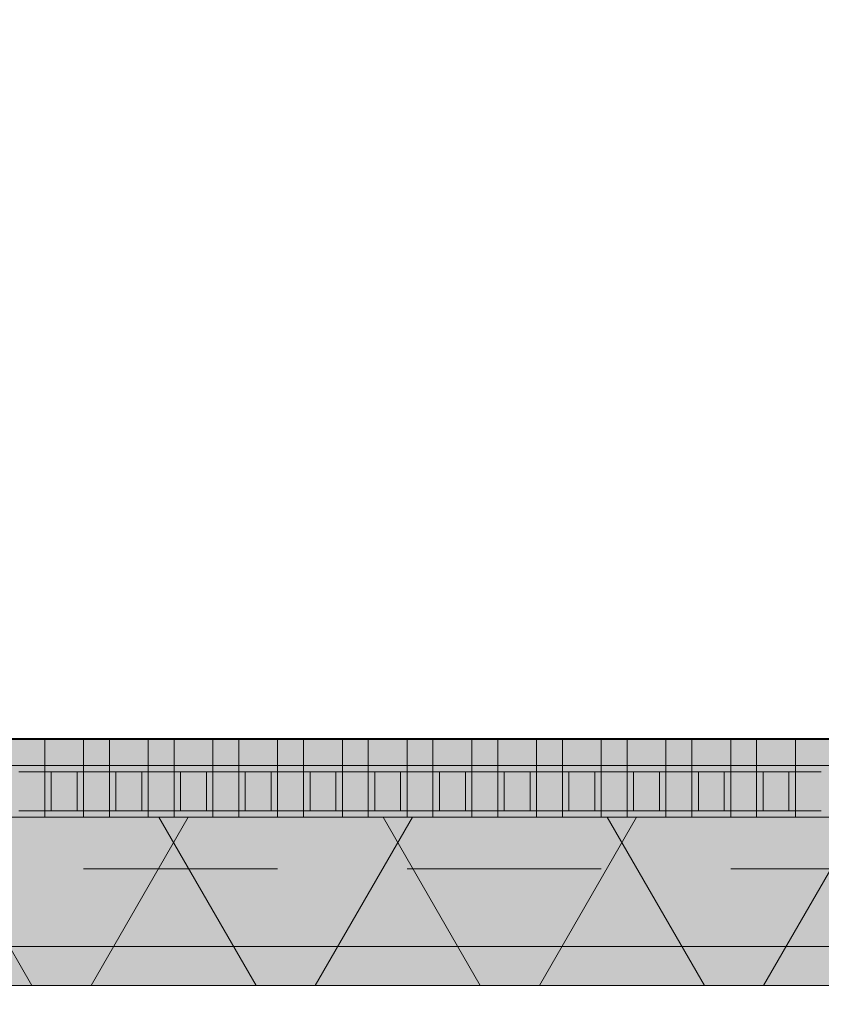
# Model space of a CAD drawing. Header units: metres. Extents: x -167 to 233, y -155 to 122.
# Tile 189 of 215: x 53.142 to 53.761, y 43.825 to 44.586. Entities that reach past the tile are written whole.
import ezdxf

# ---------------------------------------------------------------- set-up
doc = ezdxf.new("R2010")
doc.units = ezdxf.units.M
doc.header["$MEASUREMENT"] = 0
doc.linetypes.add('Strichlinie eng', pattern=[0.23, 0.15, -0.08])
for name, color, linetype in [('09 Schraffuren', 7, 'Continuous'), ('10 Wand außen', 7, 'Continuous'), ('20 Decke', 7, 'Continuous'), ('50 Sanitäreinrichtung', 7, 'Continuous'), ('94 Genehmigungsplanung Bemaßung', 7, 'Continuous')]:
    doc.layers.add(name, color=color, linetype=linetype)
doc.styles.add('ERSTELLTER_STIL_1', font='arial.ttf')
doc.dimstyles.new('ERSTELLTER_STIL__1', dxfattribs={"dimtxt": 0.25, "dimasz": 0.19, "dimexe": 0.18, "dimexo": 0.1, "dimgap": 0, "dimtad": 1, "dimtih": 1, "dimtoh": 1, "dimzin": 0, "dimdsep": 46, "dimtxsty": 'ERSTELLTER_STIL_1', "dimblk": 'ARROWHEAD_6', "dimblk1": 'ARROWHEAD_6', "dimblk2": 'ARROWHEAD_6', "dimcen": 0.09, "dimclrd": 7, "dimclre": 7, "dimclrt": 7, "dimazin": 0, "dimtfac": 1, "dimtdec": 4, "dimtmove": 0, "dimatfit": 3, "dimfxl": 1, "dimtolj": 1, "dimtzin": 0, "dimarcsym": 0})

# ---------------------------------------------------------------- blocks, each defined once
blk = doc.blocks.new('Rechteck Raster Kassetten Fassade - ACB')
at = {"layer": '50 Sanitäreinrichtung', "linetype": 'Continuous', "lineweight": 0, "true_color": 0x9e9e9e}
for points in [[(15.44, 0.17), (15.44, 0.19), (15.41, 0.19), (15.41, 0.17)], [(15.49, 0.17), (15.49, 0.19), (15.46, 0.19), (15.46, 0.17)], [(15.54, 0.17), (15.54, 0.19), (15.51, 0.19), (15.51, 0.17)], [(15.59, 0.17), (15.59, 0.19), (15.56, 0.19), (15.56, 0.17)], [(15.64, 0.17), (15.64, 0.19), (15.61, 0.19), (15.61, 0.17)], [(15.69, 0.17), (15.69, 0.19), (15.66, 0.19), (15.66, 0.17)], [(15.74, 0.17), (15.74, 0.19), (15.71, 0.19), (15.71, 0.17)], [(15.79, 0.17), (15.79, 0.19), (15.76, 0.19), (15.76, 0.17)], [(15.84, 0.17), (15.84, 0.19), (15.81, 0.19), (15.81, 0.17)], [(15.89, 0.17), (15.89, 0.19), (15.86, 0.19), (15.86, 0.17)], [(15.94, 0.17), (15.94, 0.19), (15.91, 0.19), (15.91, 0.17)], [(15.99, 0.17), (15.99, 0.19), (15.96, 0.19), (15.96, 0.17)], [(15.36, 0.13), (15.41, 0.13), (15.41, 0.135), (15.365, 0.135), (15.365, 0.165), (15.41, 0.165), (15.41, 0.17), (15.36, 0.17)], [(15.41, 0.13), (15.46, 0.13), (15.46, 0.135), (15.415, 0.135), (15.415, 0.165), (15.46, 0.165), (15.46, 0.17), (15.41, 0.17)], [(15.46, 0.13), (15.51, 0.13), (15.51, 0.135), (15.465, 0.135), (15.465, 0.165), (15.51, 0.165), (15.51, 0.17), (15.46, 0.17)], [(15.51, 0.13), (15.56, 0.13), (15.56, 0.135), (15.515, 0.135), (15.515, 0.165), (15.56, 0.165), (15.56, 0.17), (15.51, 0.17)], [(15.56, 0.13), (15.61, 0.13), (15.61, 0.135), (15.565, 0.135), (15.565, 0.165), (15.61, 0.165), (15.61, 0.17), (15.56, 0.17)], [(15.61, 0.13), (15.66, 0.13), (15.66, 0.135), (15.615, 0.135), (15.615, 0.165), (15.66, 0.165), (15.66, 0.17), (15.61, 0.17)], [(15.66, 0.13), (15.71, 0.13), (15.71, 0.135), (15.665, 0.135), (15.665, 0.165), (15.71, 0.165), (15.71, 0.17), (15.66, 0.17)], [(15.71, 0.13), (15.76, 0.13), (15.76, 0.135), (15.715, 0.135), (15.715, 0.165), (15.76, 0.165), (15.76, 0.17), (15.71, 0.17)], [(15.76, 0.13), (15.81, 0.13), (15.81, 0.135), (15.765, 0.135), (15.765, 0.165), (15.81, 0.165), (15.81, 0.17), (15.76, 0.17)], [(15.81, 0.13), (15.86, 0.13), (15.86, 0.135), (15.815, 0.135), (15.815, 0.165), (15.86, 0.165), (15.86, 0.17), (15.81, 0.17)], [(15.86, 0.13), (15.91, 0.13), (15.91, 0.135), (15.865, 0.135), (15.865, 0.165), (15.91, 0.165), (15.91, 0.17), (15.86, 0.17)], [(15.91, 0.13), (15.96, 0.13), (15.96, 0.135), (15.915, 0.135), (15.915, 0.165), (15.96, 0.165), (15.96, 0.17), (15.91, 0.17)], [(15.96, 0.13), (16.01, 0.13), (16.01, 0.135), (15.965, 0.135), (15.965, 0.165), (16.01, 0.165), (16.01, 0.17), (15.96, 0.17)], [(15.435, 0.165), (15.435, 0.135), (15.44, 0.135), (15.44, 0.165)], [(15.485, 0.165), (15.485, 0.135), (15.49, 0.135), (15.49, 0.165)], [(15.535, 0.165), (15.535, 0.135), (15.54, 0.135), (15.54, 0.165)], [(15.585, 0.165), (15.585, 0.135), (15.59, 0.135), (15.59, 0.165)], [(15.635, 0.165), (15.635, 0.135), (15.64, 0.135), (15.64, 0.165)], [(15.685, 0.165), (15.685, 0.135), (15.69, 0.135), (15.69, 0.165)], [(15.735, 0.165), (15.735, 0.135), (15.74, 0.135), (15.74, 0.165)], [(15.785, 0.165), (15.785, 0.135), (15.79, 0.135), (15.79, 0.165)], [(15.835, 0.165), (15.835, 0.135), (15.84, 0.135), (15.84, 0.165)], [(15.885, 0.165), (15.885, 0.135), (15.89, 0.135), (15.89, 0.165)], [(15.935, 0.165), (15.935, 0.135), (15.94, 0.135), (15.94, 0.165)], [(15.985, 0.165), (15.985, 0.135), (15.99, 0.135), (15.99, 0.165)]]:
    blk.add_hatch(color=253, dxfattribs=at).paths.add_polyline_path(points)
at = {"layer": '50 Sanitäreinrichtung', "linetype": 'Continuous', "lineweight": 18}
h = blk.add_hatch(dxfattribs=at)
h.set_pattern_fill('Dämmung__weich_0001', color=8, style=0, pattern_type=2)
h.set_pattern_definition([(60, (0, 0), (-0.1299038, 0.075), []), (120, (0, 0), (0.1299038, 0.075), [])])
h.paths.add_polyline_path([(0, 0), (20.25, 0), (20.38, 0.13), (0, 0.13)])
at = {"layer": '50 Sanitäreinrichtung', "color": 251, "linetype": 'Continuous', "lineweight": 18, "true_color": 0x5f5f5f}
for p, q in [((19.75, 0.19), (15.25, 0.19)), ((15.44, 0.19), (15.41, 0.19)), ((15.41, 0.19), (15.41, 0.17)), ((15.44, 0.19), (15.41, 0.19)), ((15.41, 0.19), (15.41, 0.17)), ((15.44, 0.19), (15.44, 0.17)), ((15.44, 0.19), (15.44, 0.17)), ((15.49, 0.19), (15.46, 0.19)), ((15.46, 0.19), (15.46, 0.17)), ((15.49, 0.19), (15.46, 0.19)), ((15.46, 0.19), (15.46, 0.17)), ((15.49, 0.19), (15.49, 0.17)), ((15.49, 0.19), (15.49, 0.17)), ((15.54, 0.19), (15.51, 0.19)), ((15.51, 0.19), (15.51, 0.17)), ((15.54, 0.19), (15.51, 0.19)), ((15.51, 0.19), (15.51, 0.17)), ((15.54, 0.19), (15.54, 0.17)), ((15.54, 0.19), (15.54, 0.17)), ((15.59, 0.19), (15.56, 0.19)), ((15.56, 0.19), (15.56, 0.17)), ((15.59, 0.19), (15.56, 0.19)), ((15.56, 0.19), (15.56, 0.17)), ((15.59, 0.19), (15.59, 0.17)), ((15.59, 0.19), (15.59, 0.17)), ((15.64, 0.19), (15.61, 0.19)), ((15.61, 0.19), (15.61, 0.17)), ((15.64, 0.19), (15.61, 0.19)), ((15.61, 0.19), (15.61, 0.17)), ((15.64, 0.19), (15.64, 0.17)), ((15.64, 0.19), (15.64, 0.17)), ((15.69, 0.19), (15.66, 0.19)), ((15.66, 0.19), (15.66, 0.17)), ((15.69, 0.19), (15.66, 0.19)), ((15.66, 0.19), (15.66, 0.17)), ((15.69, 0.19), (15.69, 0.17)), ((15.69, 0.19), (15.69, 0.17)), ((15.74, 0.19), (15.71, 0.19)), ((15.71, 0.19), (15.71, 0.17)), ((15.74, 0.19), (15.71, 0.19)), ((15.71, 0.19), (15.71, 0.17)), ((15.74, 0.19), (15.74, 0.17)), ((15.74, 0.19), (15.74, 0.17)), ((15.79, 0.19), (15.76, 0.19)), ((15.76, 0.19), (15.76, 0.17)), ((15.79, 0.19), (15.76, 0.19)), ((15.76, 0.19), (15.76, 0.17)), ((15.79, 0.19), (15.79, 0.17)), ((15.79, 0.19), (15.79, 0.17)), ((15.84, 0.19), (15.81, 0.19)), ((15.81, 0.19), (15.81, 0.17)), ((15.84, 0.19), (15.81, 0.19)), ((15.81, 0.19), (15.81, 0.17)), ((15.84, 0.19), (15.84, 0.17)), ((15.84, 0.19), (15.84, 0.17)), ((15.89, 0.19), (15.86, 0.19)), ((15.86, 0.19), (15.86, 0.17)), ((15.89, 0.19), (15.86, 0.19)), ((15.86, 0.19), (15.86, 0.17)), ((15.89, 0.19), (15.89, 0.17)), ((15.89, 0.19), (15.89, 0.17)), ((15.94, 0.19), (15.91, 0.19)), ((15.91, 0.19), (15.91, 0.17)), ((15.94, 0.19), (15.91, 0.19)), ((15.91, 0.19), (15.91, 0.17)), ((15.94, 0.19), (15.94, 0.17)), ((15.94, 0.19), (15.94, 0.17)), ((15.99, 0.19), (15.96, 0.19)), ((15.96, 0.19), (15.96, 0.17)), ((15.99, 0.19), (15.96, 0.19)), ((15.96, 0.19), (15.96, 0.17)), ((15.99, 0.19), (15.99, 0.17)), ((15.99, 0.19), (15.99, 0.17)), ((15.44, 0.17), (15.36, 0.17)), ((15.44, 0.17), (15.36, 0.17)), ((15.49, 0.17), (15.41, 0.17)), ((15.41, 0.17), (15.41, 0.165)), ((15.49, 0.17), (15.41, 0.17)), ((15.41, 0.17), (15.41, 0.165)), ((15.44, 0.17), (15.41, 0.17)), ((15.44, 0.17), (15.41, 0.17)), ((15.44, 0.17), (15.44, 0.165)), ((15.44, 0.17), (15.44, 0.165)), ((15.54, 0.17), (15.46, 0.17)), ((15.46, 0.17), (15.46, 0.165)), ((15.54, 0.17), (15.46, 0.17)), ((15.46, 0.17), (15.46, 0.165)), ((15.49, 0.17), (15.46, 0.17)), ((15.49, 0.17), (15.46, 0.17)), ((15.49, 0.17), (15.49, 0.165)), ((15.49, 0.17), (15.49, 0.165)), ((15.59, 0.17), (15.51, 0.17)), ((15.51, 0.17), (15.51, 0.165)), ((15.59, 0.17), (15.51, 0.17)), ((15.51, 0.17), (15.51, 0.165)), ((15.54, 0.17), (15.51, 0.17)), ((15.54, 0.17), (15.51, 0.17)), ((15.54, 0.17), (15.54, 0.165)), ((15.54, 0.17), (15.54, 0.165)), ((15.64, 0.17), (15.56, 0.17)), ((15.56, 0.17), (15.56, 0.165)), ((15.64, 0.17), (15.56, 0.17)), ((15.56, 0.17), (15.56, 0.165)), ((15.59, 0.17), (15.56, 0.17)), ((15.59, 0.17), (15.56, 0.17)), ((15.59, 0.17), (15.59, 0.165)), ((15.59, 0.17), (15.59, 0.165)), ((15.69, 0.17), (15.61, 0.17)), ((15.61, 0.17), (15.61, 0.165)), ((15.69, 0.17), (15.61, 0.17)), ((15.61, 0.17), (15.61, 0.165)), ((15.64, 0.17), (15.61, 0.17)), ((15.64, 0.17), (15.61, 0.17)), ((15.64, 0.17), (15.64, 0.165)), ((15.64, 0.17), (15.64, 0.165)), ((15.74, 0.17), (15.66, 0.17)), ((15.66, 0.17), (15.66, 0.165)), ((15.74, 0.17), (15.66, 0.17)), ((15.66, 0.17), (15.66, 0.165)), ((15.69, 0.17), (15.66, 0.17)), ((15.69, 0.17), (15.66, 0.17)), ((15.69, 0.17), (15.69, 0.165)), ((15.69, 0.17), (15.69, 0.165)), ((15.79, 0.17), (15.71, 0.17)), ((15.71, 0.17), (15.71, 0.165)), ((15.79, 0.17), (15.71, 0.17)), ((15.71, 0.17), (15.71, 0.165)), ((15.74, 0.17), (15.71, 0.17)), ((15.74, 0.17), (15.71, 0.17)), ((15.74, 0.17), (15.74, 0.165)), ((15.74, 0.17), (15.74, 0.165)), ((15.84, 0.17), (15.76, 0.17)), ((15.76, 0.17), (15.76, 0.165)), ((15.84, 0.17), (15.76, 0.17)), ((15.76, 0.17), (15.76, 0.165)), ((15.79, 0.17), (15.76, 0.17)), ((15.79, 0.17), (15.76, 0.17)), ((15.79, 0.17), (15.79, 0.165)), ((15.79, 0.17), (15.79, 0.165)), ((15.89, 0.17), (15.81, 0.17)), ((15.81, 0.17), (15.81, 0.165)), ((15.89, 0.17), (15.81, 0.17)), ((15.81, 0.17), (15.81, 0.165)), ((15.84, 0.17), (15.81, 0.17)), ((15.84, 0.17), (15.81, 0.17)), ((15.84, 0.17), (15.84, 0.165)), ((15.84, 0.17), (15.84, 0.165)), ((15.94, 0.17), (15.86, 0.17)), ((15.86, 0.17), (15.86, 0.165)), ((15.94, 0.17), (15.86, 0.17)), ((15.86, 0.17), (15.86, 0.165)), ((15.89, 0.17), (15.86, 0.17)), ((15.89, 0.17), (15.86, 0.17)), ((15.89, 0.17), (15.89, 0.165)), ((15.89, 0.17), (15.89, 0.165)), ((15.99, 0.17), (15.91, 0.17)), ((15.91, 0.17), (15.91, 0.165)), ((15.99, 0.17), (15.91, 0.17)), ((15.91, 0.17), (15.91, 0.165)), ((15.94, 0.17), (15.91, 0.17)), ((15.94, 0.17), (15.91, 0.17)), ((15.94, 0.17), (15.94, 0.165)), ((15.94, 0.17), (15.94, 0.165)), ((16.04, 0.17), (15.96, 0.17)), ((15.96, 0.17), (15.96, 0.165)), ((16.04, 0.17), (15.96, 0.17)), ((15.96, 0.17), (15.96, 0.165)), ((15.99, 0.17), (15.96, 0.17)), ((15.99, 0.17), (15.96, 0.17)), ((15.99, 0.17), (15.99, 0.165)), ((15.99, 0.17), (15.99, 0.165)), ((15.41, 0.165), (15.39, 0.165)), ((15.41, 0.165), (15.39, 0.165)), ((15.415, 0.165), (15.41, 0.165)), ((15.41, 0.165), (15.41, 0.135)), ((15.415, 0.165), (15.41, 0.165)), ((15.41, 0.165), (15.41, 0.135)), ((15.435, 0.165), (15.415, 0.165)), ((15.415, 0.165), (15.415, 0.135)), ((15.435, 0.165), (15.415, 0.165)), ((15.435, 0.165), (15.415, 0.165)), ((15.415, 0.165), (15.415, 0.135)), ((15.435, 0.165), (15.415, 0.165)), ((15.435, 0.165), (15.435, 0.135)), ((15.44, 0.165), (15.435, 0.165)), ((15.435, 0.165), (15.435, 0.135)), ((15.44, 0.165), (15.435, 0.165)), ((15.44, 0.165), (15.44, 0.135)), ((15.46, 0.165), (15.44, 0.165)), ((15.44, 0.165), (15.44, 0.135)), ((15.46, 0.165), (15.44, 0.165)), ((15.465, 0.165), (15.46, 0.165)), ((15.46, 0.165), (15.46, 0.135)), ((15.465, 0.165), (15.46, 0.165)), ((15.46, 0.165), (15.46, 0.135)), ((15.485, 0.165), (15.465, 0.165)), ((15.465, 0.165), (15.465, 0.135)), ((15.485, 0.165), (15.465, 0.165)), ((15.485, 0.165), (15.465, 0.165)), ((15.465, 0.165), (15.465, 0.135)), ((15.485, 0.165), (15.465, 0.165)), ((15.485, 0.165), (15.485, 0.135)), ((15.49, 0.165), (15.485, 0.165)), ((15.485, 0.165), (15.485, 0.135)), ((15.49, 0.165), (15.485, 0.165)), ((15.49, 0.165), (15.49, 0.135)), ((15.51, 0.165), (15.49, 0.165)), ((15.49, 0.165), (15.49, 0.135)), ((15.51, 0.165), (15.49, 0.165)), ((15.515, 0.165), (15.51, 0.165)), ((15.51, 0.165), (15.51, 0.135)), ((15.515, 0.165), (15.51, 0.165)), ((15.51, 0.165), (15.51, 0.135)), ((15.535, 0.165), (15.515, 0.165)), ((15.515, 0.165), (15.515, 0.135)), ((15.535, 0.165), (15.515, 0.165)), ((15.535, 0.165), (15.515, 0.165)), ((15.515, 0.165), (15.515, 0.135)), ((15.535, 0.165), (15.515, 0.165)), ((15.535, 0.165), (15.535, 0.135)), ((15.54, 0.165), (15.535, 0.165)), ((15.535, 0.165), (15.535, 0.135)), ((15.54, 0.165), (15.535, 0.165)), ((15.54, 0.165), (15.54, 0.135)), ((15.56, 0.165), (15.54, 0.165)), ((15.54, 0.165), (15.54, 0.135)), ((15.56, 0.165), (15.54, 0.165)), ((15.565, 0.165), (15.56, 0.165)), ((15.56, 0.165), (15.56, 0.135)), ((15.565, 0.165), (15.56, 0.165)), ((15.56, 0.165), (15.56, 0.135)), ((15.585, 0.165), (15.565, 0.165)), ((15.565, 0.165), (15.565, 0.135)), ((15.585, 0.165), (15.565, 0.165)), ((15.585, 0.165), (15.565, 0.165)), ((15.565, 0.165), (15.565, 0.135)), ((15.585, 0.165), (15.565, 0.165)), ((15.585, 0.165), (15.585, 0.135)), ((15.59, 0.165), (15.585, 0.165)), ((15.585, 0.165), (15.585, 0.135)), ((15.59, 0.165), (15.585, 0.165)), ((15.59, 0.165), (15.59, 0.135)), ((15.61, 0.165), (15.59, 0.165)), ((15.59, 0.165), (15.59, 0.135)), ((15.61, 0.165), (15.59, 0.165)), ((15.615, 0.165), (15.61, 0.165)), ((15.61, 0.165), (15.61, 0.135)), ((15.615, 0.165), (15.61, 0.165)), ((15.61, 0.165), (15.61, 0.135)), ((15.635, 0.165), (15.615, 0.165)), ((15.615, 0.165), (15.615, 0.135)), ((15.635, 0.165), (15.615, 0.165)), ((15.635, 0.165), (15.615, 0.165)), ((15.615, 0.165), (15.615, 0.135)), ((15.635, 0.165), (15.615, 0.165)), ((15.635, 0.165), (15.635, 0.135)), ((15.64, 0.165), (15.635, 0.165)), ((15.635, 0.165), (15.635, 0.135)), ((15.64, 0.165), (15.635, 0.165)), ((15.64, 0.165), (15.64, 0.135)), ((15.66, 0.165), (15.64, 0.165)), ((15.64, 0.165), (15.64, 0.135)), ((15.66, 0.165), (15.64, 0.165)), ((15.665, 0.165), (15.66, 0.165)), ((15.66, 0.165), (15.66, 0.135)), ((15.665, 0.165), (15.66, 0.165)), ((15.66, 0.165), (15.66, 0.135)), ((15.685, 0.165), (15.665, 0.165)), ((15.665, 0.165), (15.665, 0.135)), ((15.685, 0.165), (15.665, 0.165)), ((15.685, 0.165), (15.665, 0.165)), ((15.665, 0.165), (15.665, 0.135)), ((15.685, 0.165), (15.665, 0.165)), ((15.685, 0.165), (15.685, 0.135)), ((15.69, 0.165), (15.685, 0.165)), ((15.685, 0.165), (15.685, 0.135)), ((15.69, 0.165), (15.685, 0.165)), ((15.69, 0.165), (15.69, 0.135)), ((15.71, 0.165), (15.69, 0.165)), ((15.69, 0.165), (15.69, 0.135)), ((15.71, 0.165), (15.69, 0.165)), ((15.715, 0.165), (15.71, 0.165)), ((15.71, 0.165), (15.71, 0.135)), ((15.715, 0.165), (15.71, 0.165)), ((15.71, 0.165), (15.71, 0.135)), ((15.735, 0.165), (15.715, 0.165)), ((15.715, 0.165), (15.715, 0.135)), ((15.735, 0.165), (15.715, 0.165)), ((15.735, 0.165), (15.715, 0.165)), ((15.715, 0.165), (15.715, 0.135)), ((15.735, 0.165), (15.715, 0.165)), ((15.735, 0.165), (15.735, 0.135)), ((15.74, 0.165), (15.735, 0.165)), ((15.735, 0.165), (15.735, 0.135)), ((15.74, 0.165), (15.735, 0.165)), ((15.74, 0.165), (15.74, 0.135)), ((15.76, 0.165), (15.74, 0.165)), ((15.74, 0.165), (15.74, 0.135)), ((15.76, 0.165), (15.74, 0.165)), ((15.765, 0.165), (15.76, 0.165)), ((15.76, 0.165), (15.76, 0.135)), ((15.765, 0.165), (15.76, 0.165)), ((15.76, 0.165), (15.76, 0.135)), ((15.785, 0.165), (15.765, 0.165)), ((15.765, 0.165), (15.765, 0.135)), ((15.785, 0.165), (15.765, 0.165)), ((15.785, 0.165), (15.765, 0.165)), ((15.765, 0.165), (15.765, 0.135)), ((15.785, 0.165), (15.765, 0.165)), ((15.785, 0.165), (15.785, 0.135)), ((15.79, 0.165), (15.785, 0.165)), ((15.785, 0.165), (15.785, 0.135)), ((15.79, 0.165), (15.785, 0.165)), ((15.79, 0.165), (15.79, 0.135)), ((15.81, 0.165), (15.79, 0.165)), ((15.79, 0.165), (15.79, 0.135)), ((15.81, 0.165), (15.79, 0.165)), ((15.815, 0.165), (15.81, 0.165)), ((15.81, 0.165), (15.81, 0.135)), ((15.815, 0.165), (15.81, 0.165)), ((15.81, 0.165), (15.81, 0.135)), ((15.835, 0.165), (15.815, 0.165)), ((15.815, 0.165), (15.815, 0.135)), ((15.835, 0.165), (15.815, 0.165)), ((15.835, 0.165), (15.815, 0.165)), ((15.815, 0.165), (15.815, 0.135)), ((15.835, 0.165), (15.815, 0.165)), ((15.835, 0.165), (15.835, 0.135)), ((15.84, 0.165), (15.835, 0.165)), ((15.835, 0.165), (15.835, 0.135)), ((15.84, 0.165), (15.835, 0.165)), ((15.84, 0.165), (15.84, 0.135)), ((15.86, 0.165), (15.84, 0.165)), ((15.84, 0.165), (15.84, 0.135)), ((15.86, 0.165), (15.84, 0.165)), ((15.865, 0.165), (15.86, 0.165)), ((15.86, 0.165), (15.86, 0.135)), ((15.865, 0.165), (15.86, 0.165)), ((15.86, 0.165), (15.86, 0.135)), ((15.885, 0.165), (15.865, 0.165)), ((15.865, 0.165), (15.865, 0.135)), ((15.885, 0.165), (15.865, 0.165)), ((15.885, 0.165), (15.865, 0.165)), ((15.865, 0.165), (15.865, 0.135)), ((15.885, 0.165), (15.865, 0.165)), ((15.885, 0.165), (15.885, 0.135)), ((15.89, 0.165), (15.885, 0.165)), ((15.885, 0.165), (15.885, 0.135)), ((15.89, 0.165), (15.885, 0.165)), ((15.89, 0.165), (15.89, 0.135)), ((15.91, 0.165), (15.89, 0.165)), ((15.89, 0.165), (15.89, 0.135)), ((15.91, 0.165), (15.89, 0.165)), ((15.915, 0.165), (15.91, 0.165)), ((15.91, 0.165), (15.91, 0.135)), ((15.915, 0.165), (15.91, 0.165)), ((15.91, 0.165), (15.91, 0.135)), ((15.935, 0.165), (15.915, 0.165)), ((15.915, 0.165), (15.915, 0.135)), ((15.935, 0.165), (15.915, 0.165)), ((15.935, 0.165), (15.915, 0.165)), ((15.915, 0.165), (15.915, 0.135)), ((15.935, 0.165), (15.915, 0.165)), ((15.935, 0.165), (15.935, 0.135)), ((15.94, 0.165), (15.935, 0.165)), ((15.935, 0.165), (15.935, 0.135)), ((15.94, 0.165), (15.935, 0.165)), ((15.94, 0.165), (15.94, 0.135)), ((15.96, 0.165), (15.94, 0.165)), ((15.94, 0.165), (15.94, 0.135)), ((15.96, 0.165), (15.94, 0.165)), ((15.965, 0.165), (15.96, 0.165)), ((15.96, 0.165), (15.96, 0.135)), ((15.965, 0.165), (15.96, 0.165)), ((15.96, 0.165), (15.96, 0.135)), ((15.985, 0.165), (15.965, 0.165)), ((15.965, 0.165), (15.965, 0.135)), ((15.985, 0.165), (15.965, 0.165)), ((15.985, 0.165), (15.965, 0.165)), ((15.965, 0.165), (15.965, 0.135)), ((15.985, 0.165), (15.965, 0.165)), ((15.985, 0.165), (15.985, 0.135)), ((15.99, 0.165), (15.985, 0.165)), ((15.985, 0.165), (15.985, 0.135)), ((15.99, 0.165), (15.985, 0.165)), ((15.99, 0.165), (15.99, 0.135)), ((16.01, 0.165), (15.99, 0.165)), ((15.99, 0.165), (15.99, 0.135)), ((16.01, 0.165), (15.99, 0.165)), ((20.38, 0.13), (0, 0.13)), ((15.44, 0.13), (15.36, 0.13)), ((15.44, 0.13), (15.36, 0.13)), ((15.41, 0.135), (15.39, 0.135)), ((15.41, 0.135), (15.39, 0.135)), ((15.415, 0.135), (15.41, 0.135)), ((15.41, 0.135), (15.41, 0.13)), ((15.415, 0.135), (15.41, 0.135)), ((15.41, 0.135), (15.41, 0.13)), ((15.49, 0.13), (15.41, 0.13)), ((15.49, 0.13), (15.41, 0.13)), ((15.435, 0.135), (15.415, 0.135)), ((15.435, 0.135), (15.415, 0.135)), ((15.435, 0.135), (15.415, 0.135)), ((15.435, 0.135), (15.415, 0.135)), ((15.44, 0.135), (15.435, 0.135)), ((15.44, 0.135), (15.435, 0.135)), ((15.44, 0.135), (15.44, 0.13)), ((15.46, 0.135), (15.44, 0.135)), ((15.44, 0.135), (15.44, 0.13)), ((15.46, 0.135), (15.44, 0.135)), ((15.465, 0.135), (15.46, 0.135)), ((15.46, 0.135), (15.46, 0.13)), ((15.465, 0.135), (15.46, 0.135)), ((15.46, 0.135), (15.46, 0.13)), ((15.54, 0.13), (15.46, 0.13)), ((15.54, 0.13), (15.46, 0.13)), ((15.485, 0.135), (15.465, 0.135)), ((15.485, 0.135), (15.465, 0.135)), ((15.485, 0.135), (15.465, 0.135)), ((15.485, 0.135), (15.465, 0.135)), ((15.49, 0.135), (15.485, 0.135)), ((15.49, 0.135), (15.485, 0.135)), ((15.49, 0.135), (15.49, 0.13)), ((15.51, 0.135), (15.49, 0.135)), ((15.49, 0.135), (15.49, 0.13)), ((15.51, 0.135), (15.49, 0.135)), ((15.515, 0.135), (15.51, 0.135)), ((15.51, 0.135), (15.51, 0.13)), ((15.515, 0.135), (15.51, 0.135)), ((15.51, 0.135), (15.51, 0.13)), ((15.59, 0.13), (15.51, 0.13)), ((15.59, 0.13), (15.51, 0.13)), ((15.535, 0.135), (15.515, 0.135)), ((15.535, 0.135), (15.515, 0.135)), ((15.535, 0.135), (15.515, 0.135)), ((15.535, 0.135), (15.515, 0.135)), ((15.54, 0.135), (15.535, 0.135)), ((15.54, 0.135), (15.535, 0.135)), ((15.54, 0.135), (15.54, 0.13)), ((15.56, 0.135), (15.54, 0.135)), ((15.54, 0.135), (15.54, 0.13)), ((15.56, 0.135), (15.54, 0.135)), ((15.565, 0.135), (15.56, 0.135)), ((15.56, 0.135), (15.56, 0.13)), ((15.565, 0.135), (15.56, 0.135)), ((15.56, 0.135), (15.56, 0.13)), ((15.64, 0.13), (15.56, 0.13)), ((15.64, 0.13), (15.56, 0.13)), ((15.585, 0.135), (15.565, 0.135)), ((15.585, 0.135), (15.565, 0.135)), ((15.585, 0.135), (15.565, 0.135)), ((15.585, 0.135), (15.565, 0.135)), ((15.59, 0.135), (15.585, 0.135)), ((15.59, 0.135), (15.585, 0.135)), ((15.59, 0.135), (15.59, 0.13)), ((15.61, 0.135), (15.59, 0.135)), ((15.59, 0.135), (15.59, 0.13)), ((15.61, 0.135), (15.59, 0.135)), ((15.615, 0.135), (15.61, 0.135)), ((15.61, 0.135), (15.61, 0.13)), ((15.615, 0.135), (15.61, 0.135)), ((15.61, 0.135), (15.61, 0.13)), ((15.69, 0.13), (15.61, 0.13)), ((15.69, 0.13), (15.61, 0.13)), ((15.635, 0.135), (15.615, 0.135)), ((15.635, 0.135), (15.615, 0.135)), ((15.635, 0.135), (15.615, 0.135)), ((15.635, 0.135), (15.615, 0.135)), ((15.64, 0.135), (15.635, 0.135)), ((15.64, 0.135), (15.635, 0.135)), ((15.64, 0.135), (15.64, 0.13)), ((15.66, 0.135), (15.64, 0.135)), ((15.64, 0.135), (15.64, 0.13)), ((15.66, 0.135), (15.64, 0.135)), ((15.665, 0.135), (15.66, 0.135)), ((15.66, 0.135), (15.66, 0.13)), ((15.665, 0.135), (15.66, 0.135)), ((15.66, 0.135), (15.66, 0.13)), ((15.74, 0.13), (15.66, 0.13)), ((15.74, 0.13), (15.66, 0.13)), ((15.685, 0.135), (15.665, 0.135)), ((15.685, 0.135), (15.665, 0.135)), ((15.685, 0.135), (15.665, 0.135)), ((15.685, 0.135), (15.665, 0.135)), ((15.69, 0.135), (15.685, 0.135)), ((15.69, 0.135), (15.685, 0.135)), ((15.69, 0.135), (15.69, 0.13)), ((15.71, 0.135), (15.69, 0.135)), ((15.69, 0.135), (15.69, 0.13)), ((15.71, 0.135), (15.69, 0.135)), ((15.715, 0.135), (15.71, 0.135)), ((15.71, 0.135), (15.71, 0.13)), ((15.715, 0.135), (15.71, 0.135)), ((15.71, 0.135), (15.71, 0.13)), ((15.79, 0.13), (15.71, 0.13)), ((15.79, 0.13), (15.71, 0.13)), ((15.735, 0.135), (15.715, 0.135)), ((15.735, 0.135), (15.715, 0.135)), ((15.735, 0.135), (15.715, 0.135)), ((15.735, 0.135), (15.715, 0.135)), ((15.74, 0.135), (15.735, 0.135)), ((15.74, 0.135), (15.735, 0.135)), ((15.74, 0.135), (15.74, 0.13)), ((15.76, 0.135), (15.74, 0.135)), ((15.74, 0.135), (15.74, 0.13)), ((15.76, 0.135), (15.74, 0.135)), ((15.765, 0.135), (15.76, 0.135)), ((15.76, 0.135), (15.76, 0.13)), ((15.765, 0.135), (15.76, 0.135)), ((15.76, 0.135), (15.76, 0.13)), ((15.84, 0.13), (15.76, 0.13)), ((15.84, 0.13), (15.76, 0.13)), ((15.785, 0.135), (15.765, 0.135)), ((15.785, 0.135), (15.765, 0.135)), ((15.785, 0.135), (15.765, 0.135)), ((15.785, 0.135), (15.765, 0.135)), ((15.79, 0.135), (15.785, 0.135)), ((15.79, 0.135), (15.785, 0.135)), ((15.79, 0.135), (15.79, 0.13)), ((15.81, 0.135), (15.79, 0.135)), ((15.79, 0.135), (15.79, 0.13)), ((15.81, 0.135), (15.79, 0.135)), ((15.815, 0.135), (15.81, 0.135)), ((15.81, 0.135), (15.81, 0.13)), ((15.815, 0.135), (15.81, 0.135)), ((15.81, 0.135), (15.81, 0.13)), ((15.89, 0.13), (15.81, 0.13)), ((15.89, 0.13), (15.81, 0.13)), ((15.835, 0.135), (15.815, 0.135)), ((15.835, 0.135), (15.815, 0.135)), ((15.835, 0.135), (15.815, 0.135)), ((15.835, 0.135), (15.815, 0.135)), ((15.84, 0.135), (15.835, 0.135)), ((15.84, 0.135), (15.835, 0.135)), ((15.84, 0.135), (15.84, 0.13)), ((15.86, 0.135), (15.84, 0.135)), ((15.84, 0.135), (15.84, 0.13)), ((15.86, 0.135), (15.84, 0.135)), ((15.865, 0.135), (15.86, 0.135)), ((15.86, 0.135), (15.86, 0.13)), ((15.865, 0.135), (15.86, 0.135)), ((15.86, 0.135), (15.86, 0.13)), ((15.94, 0.13), (15.86, 0.13)), ((15.94, 0.13), (15.86, 0.13)), ((15.885, 0.135), (15.865, 0.135)), ((15.885, 0.135), (15.865, 0.135)), ((15.885, 0.135), (15.865, 0.135)), ((15.885, 0.135), (15.865, 0.135)), ((15.89, 0.135), (15.885, 0.135)), ((15.89, 0.135), (15.885, 0.135)), ((15.89, 0.135), (15.89, 0.13)), ((15.91, 0.135), (15.89, 0.135)), ((15.89, 0.135), (15.89, 0.13)), ((15.91, 0.135), (15.89, 0.135)), ((15.915, 0.135), (15.91, 0.135)), ((15.91, 0.135), (15.91, 0.13)), ((15.915, 0.135), (15.91, 0.135)), ((15.91, 0.135), (15.91, 0.13)), ((15.99, 0.13), (15.91, 0.13)), ((15.99, 0.13), (15.91, 0.13)), ((15.935, 0.135), (15.915, 0.135)), ((15.935, 0.135), (15.915, 0.135)), ((15.935, 0.135), (15.915, 0.135)), ((15.935, 0.135), (15.915, 0.135)), ((15.94, 0.135), (15.935, 0.135)), ((15.94, 0.135), (15.935, 0.135)), ((15.94, 0.135), (15.94, 0.13)), ((15.96, 0.135), (15.94, 0.135)), ((15.94, 0.135), (15.94, 0.13)), ((15.96, 0.135), (15.94, 0.135)), ((15.965, 0.135), (15.96, 0.135)), ((15.96, 0.135), (15.96, 0.13)), ((15.965, 0.135), (15.96, 0.135)), ((15.96, 0.135), (15.96, 0.13)), ((16.04, 0.13), (15.96, 0.13)), ((16.04, 0.13), (15.96, 0.13)), ((15.985, 0.135), (15.965, 0.135)), ((15.985, 0.135), (15.965, 0.135)), ((15.985, 0.135), (15.965, 0.135)), ((15.985, 0.135), (15.965, 0.135)), ((15.99, 0.135), (15.985, 0.135)), ((15.99, 0.135), (15.985, 0.135)), ((15.99, 0.135), (15.99, 0.13)), ((16.01, 0.135), (15.99, 0.135)), ((15.99, 0.135), (15.99, 0.13)), ((16.01, 0.135), (15.99, 0.135)), ((0, 0), (20.25, 0)), ((15.25, 0), (19.75, 0))]:
    blk.add_line(p, q, dxfattribs=at)
at = {"layer": '50 Sanitäreinrichtung', "color": 251, "linetype": 'Strichlinie eng', "lineweight": 18, "true_color": 0x5f5f5f}
blk.add_line((20.34, 0.09), (0, 0.09), dxfattribs=at)
blk = doc.blocks.new('4-Flügelfenster 27_3')
at = {"layer": '10 Wand außen', "color": 7, "linetype": 'Strichlinie eng', "lineweight": 13}
blk.add_line((-2.25, -0.07), (2.25, -0.07), dxfattribs=at)
at = {"layer": '10 Wand außen', "color": 7, "linetype": 'Continuous', "lineweight": 18}
blk.add_line((2.17, -0.07), (-2.17, -0.07), dxfattribs=at)
at = {"layer": '10 Wand außen', "color": 7, "linetype": 'Continuous', "lineweight": 13}
blk.add_line((-2.25, -0.1), (2.25, -0.1), dxfattribs=at)
blk = doc.blocks.new('*D233', base_point=(27236.13209, 33357.27905))
at = {"layer": '94 Genehmigungsplanung Bemaßung', "color": 7, "linetype": 'Continuous', "lineweight": 13}
for p, q in [((17.34109, 46.96218), (17.34109, 47.33718)), ((58.16249, 46.96218), (58.16249, 47.33718)), ((17.44109, 47.24968), (17.24109, 47.04968)), ((58.06249, 47.04968), (58.26249, 47.24968)), ((17.19109, 47.14968), (17.34109, 47.14968)), ((17.34109, 47.14968), (58.16249, 47.14968)), ((58.16249, 47.14968), (58.31249, 47.14968))]:
    blk.add_line(p, q, dxfattribs=at)
at = {"layer": '94 Genehmigungsplanung Bemaßung', "color": 7, "lineweight": 13, "insert": (37.3228, 47.19968), "char_height": 0.25, "attachment_point": 7, "style": 'ERSTELLTER_STIL_1'}
blk.add_mtext('\\A1;{\\pql;\\fArial|b0|i0|c0|p0;\\W1.000000;40,82}', dxfattribs=at)
blk = doc.blocks.new('ARROWHEAD_6')
at = {"color": 0, "linetype": 'Continuous', "lineweight": 0}
for p, q in [((-0.5, -0.5), (0.5, 0.5)), ((0, 0), (-1, 0))]:
    blk.add_line(p, q, dxfattribs=at)
blk = doc.blocks.new('*D257', base_point=(27236.13209, 33357.27905))
at = {"layer": '94 Genehmigungsplanung Bemaßung', "color": 7, "linetype": 'Continuous', "lineweight": 13}
for p, q in [((17.50109, 45.65596), (17.50109, 46.03096)), ((58.00249, 45.65596), (58.00249, 46.03096)), ((17.60109, 45.94346), (17.40109, 45.74346)), ((57.90249, 45.74346), (58.10249, 45.94346)), ((17.50109, 45.84346), (58.00249, 45.84346))]:
    blk.add_line(p, q, dxfattribs=at)
at = {"layer": '94 Genehmigungsplanung Bemaßung', "color": 7, "lineweight": 13, "char_height": 0.25, "attachment_point": 7, "style": 'ERSTELLTER_STIL_1'}
for s, insert in [('\\A1;{\\pql;\\fArial|b0|i0|c0|p0;\\W1.000000;40,50}', (37.13212, 45.89346)), ('\\A1;{\\pql;\\fArial|b0|i0|c0|p0;\\W1.000000;16}', (57.52113, 45.89346))]:
    blk.add_mtext(s, dxfattribs=dict(at, insert=insert))

msp = doc.modelspace()

# ---------------------------------------------------------------- hatches: boundary and pattern name
at = {"layer": '09 Schraffuren', "linetype": 'Continuous', "lineweight": 18}
msp.add_hatch(color=255, dxfattribs=at).paths.add_polyline_path([(53.00927, 44.03036), (57.50249, 44.03036), (57.50249, 43.83968), (53.00927, 43.83968)])

# ---------------------------------------------------------------- linework, layer by layer
at = {"layer": '09 Schraffuren', "color": 7, "linetype": 'Continuous', "lineweight": 13, "flags": 128}
msp.add_lwpolyline([(53.00927, 44.03036), (57.50249, 44.03036), (57.50249, 43.83968), (53.00927, 43.83968)], close=True, dxfattribs=at)
at = {"layer": '20 Decke', "color": 7, "linetype": 'Continuous', "lineweight": 13, "flags": 128}
msp.add_lwpolyline([(38.10109, 43.83968), (38.10109, 28.33968), (38.24109, 28.33968), (42.50109, 28.33968), (42.50109, 28.83968), (43.00109, 28.83968), (43.00109, 28.33968), (47.50109, 28.33968), (47.50109, 28.83968), (48.00109, 28.83968), (48.00109, 28.47218), (52.50249, 28.47218), (52.50249, 28.83968), (53.00249, 28.83968), (53.00249, 28.33968), (57.50249, 28.33968), (57.50249, 28.83968), (58.00249, 28.83968), (58.00249, 43.83968), (47.50109, 43.83968), (43.00109, 43.83968), (43.00109, 43.33968), (42.50109, 43.33968), (42.50109, 43.83968)], close=True, dxfattribs=at)

# ---------------------------------------------------------------- block references
at = {"layer": '10 Wand außen', "color": 7, "linetype": 'Continuous', "lineweight": 18, "rotation": 180}
msp.add_blockref('4-Flügelfenster 27_3', (55.25249, 43.76968), dxfattribs=at)
at = {"layer": '50 Sanitäreinrichtung', "color": 251, "linetype": 'Continuous', "lineweight": 18, "true_color": 0x5f5f5f}
msp.add_blockref('Rechteck Raster Kassetten Fassade - ACB', (37.75109, 43.83968), dxfattribs=at)

# ---------------------------------------------------------------- dimensions: what is measured, and where the dimension line sits
at = {"layer": '94 Genehmigungsplanung Bemaßung', "color": 7, "linetype": 'Continuous', "lineweight": 13}
for base, p1, p2, picture, middle in [((58.16249, 47.14968), (17.34109, 43.99968), (58.16249, 43.99968), '*D233', (37.74157, 47.32468)), ((58.00249, 45.84346), (17.50109, 43.83968), (58.00249, 43.83968), '*D257', (37.55089, 46.01846))]:
    dim = msp.add_linear_dim(base=base, p1=p1, p2=p2, dimstyle='ERSTELLTER_STIL__1', dxfattribs=at)
    dim.commit()
    dim.dimension.update_dxf_attribs({"geometry": picture, "text_midpoint": middle, "dimtype": 160})

doc.saveas('drawing.dxf')
